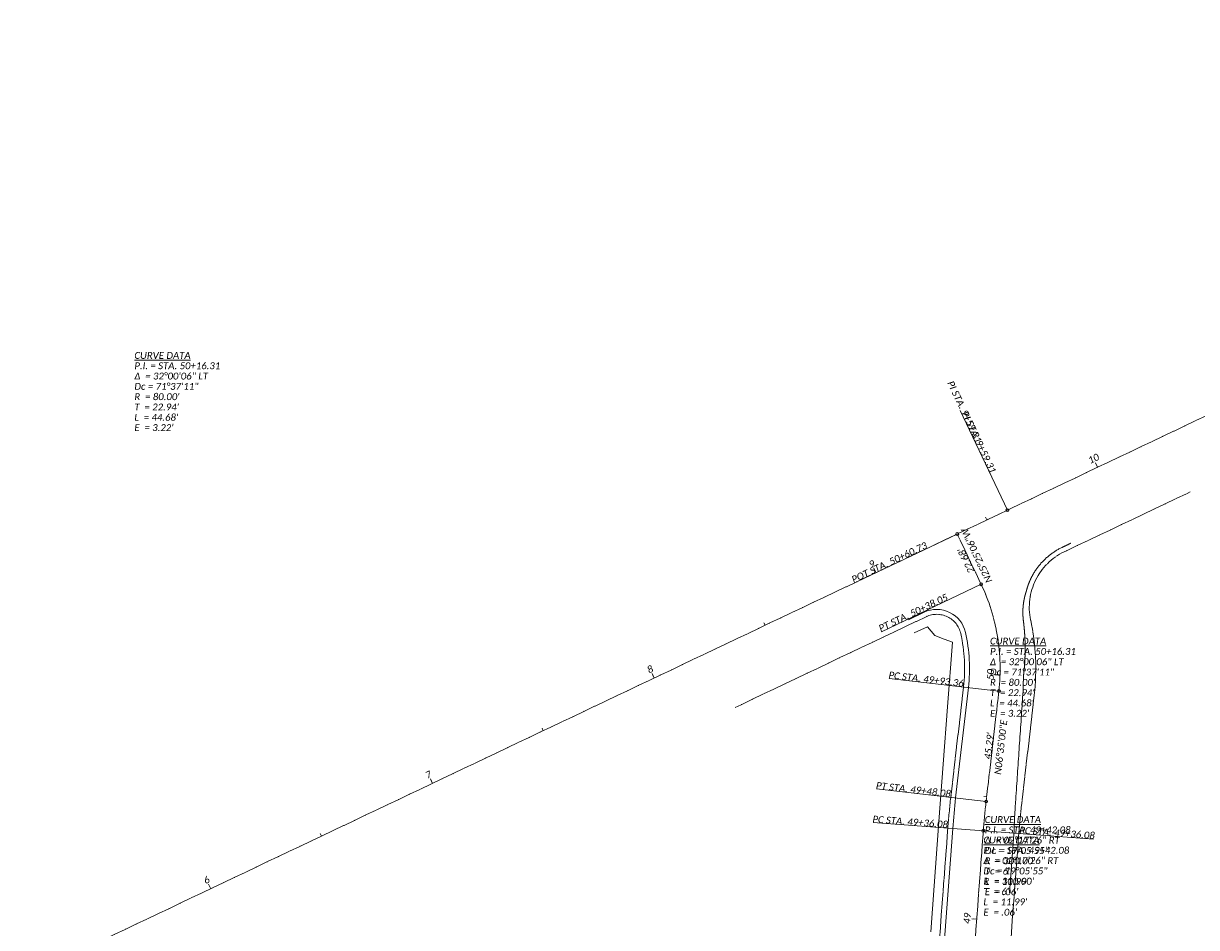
# Model space of a CAD drawing. Extents: x 219352 to 221146, y 361458 to 364237.
# Tile 3 of 12: x 219838 to 220315, y 361882 to 362251. Entities that reach past the tile are written whole.
import ezdxf

# ---------------------------------------------------------------- set-up
doc = ezdxf.new("R2010")
doc.units = 0
doc.header["$MEASUREMENT"] = 0
doc.linetypes.add('cl', pattern=[4.99999, 0.09375, -0.09375, 4.624991, -0.09375, 0.09375])
for name, color, linetype, lineweight in [('GE_P_Alignment', 7, 'cl', 13), ('GE_P_Alignment_100_Bearings', 7, 'Continuous', 0), ('GE_P_Alignment_100_Cardinal_Points', 7, 'Continuous', 0), ('GE_P_Alignment_100_Curve_Data', 7, 'Continuous', 0), ('GE_P_Alignment_100_Distances', 7, 'Continuous', 0), ('GE_P_Alignment_100_Stations', 7, 'Continuous', 0), ('GE_P_Alignment_500_Bearings', 7, 'Continuous', 0), ('GE_P_Alignment_500_Cardinal_Points', 7, 'Continuous', 0), ('GE_P_Alignment_500_Curve_Data', 7, 'Continuous', 0), ('GE_P_Alignment_500_Distances', 7, 'Continuous', 0), ('GE_P_Alignment_500_Stations', 7, 'Continuous', 0), ('PV_P_Saw_Cut_Line', 62, 'Continuous', 13)]:
    doc.layers.add(name, color=color, linetype=linetype, lineweight=lineweight)
doc.layers.add('SC_Scratch1', color=7, linetype='Continuous', lineweight=0, plot=False)
doc.styles.add('~P_Label - CenterBottom', font='calibrii.ttf', dxfattribs={"height": 0.14})
doc.styles.add('~P_Label - CenterDescender', font='calibrii.ttf', dxfattribs={"height": 0.14})
doc.styles.add('~P_Label - CenterTop', font='calibrii.ttf', dxfattribs={"height": 0.14})
doc.styles.add('~P_Label - LeftTop', font='calibrii.ttf', dxfattribs={"height": 0.14})

# ---------------------------------------------------------------- blocks, each defined once
blk = doc.blocks.new('DrawLineAnnotationDirectionLength_2')
at = {"layer": 'GE_P_Alignment_500_Stations'}
blk.add_line((0, 0), (-0.1, 0), dxfattribs=at)
blk = doc.blocks.new('DrawLineAnnotationDirectionLength_3')
at = {"layer": 'GE_P_Alignment_500_Stations'}
blk.add_line((0, 0), (-0.06, 0), dxfattribs=at)
blk = doc.blocks.new('DrawLeaderAnnotation_2')
at = {"layer": 'GE_P_Alignment_500_Cardinal_Points'}
blk.add_line((0, 0), (-2.25, 0), dxfattribs=at)
blk.add_arc((0, 0), 0.03, 0, 360, dxfattribs=at)
blk = doc.blocks.new('DrawLineAnnotationDirectionLength')
at = {"layer": 'GE_P_Alignment_100_Stations'}
blk.add_line((0, 0), (-0.1, 0), dxfattribs=at)
blk = doc.blocks.new('DrawLineAnnotationDirectionLength_1')
at = {"layer": 'GE_P_Alignment_100_Stations'}
blk.add_line((0, 0), (-0.06, 0), dxfattribs=at)
blk = doc.blocks.new('DrawLeaderAnnotation_8')
at = {"layer": 'GE_P_Alignment_100_Cardinal_Points'}
blk.add_line((0, 0), (-2.25, 0), dxfattribs=at)
blk.add_arc((0, 0), 0.03, 0, 360, dxfattribs=at)
blk = doc.blocks.new('DrawLeaderAnnotation_16')
at = {"layer": 'GE_P_Alignment_100_Cardinal_Points'}
blk.add_line((0, 0), (2.25, 0), dxfattribs=at)
blk.add_arc((0, 0), 0.03, 0, 360, dxfattribs=at)
blk = doc.blocks.new('DrawLeaderAnnotation_17')
at = {"layer": 'GE_P_Alignment_100_Cardinal_Points'}
blk.add_line((0, 0), (-2.25, 0), dxfattribs=at)
blk.add_arc((0, 0), 0.03, 0, 360, dxfattribs=at)
blk = doc.blocks.new('DrawLeaderAnnotation_18')
at = {"layer": 'GE_P_Alignment_100_Cardinal_Points'}
blk.add_line((0, 0), (-2.25, 0), dxfattribs=at)
blk.add_arc((0, 0), 0.03, 0, 360, dxfattribs=at)
blk = doc.blocks.new('DrawLeaderAnnotation_20')
at = {"layer": 'GE_P_Alignment_500_Cardinal_Points'}
blk.add_line((0, 0), (2.25, 0), dxfattribs=at)
blk.add_arc((0, 0), 0.03, 0, 360, dxfattribs=at)
blk = doc.blocks.new('DrawLeaderAnnotation_21')
at = {"layer": 'GE_P_Alignment_500_Cardinal_Points'}
blk.add_line((0, 0), (-2.25, 0), dxfattribs=at)
blk.add_arc((0, 0), 0.03, 0, 360, dxfattribs=at)
blk = doc.blocks.new('DrawLeaderAnnotation_22')
at = {"layer": 'GE_P_Alignment_500_Cardinal_Points'}
blk.add_line((0, 0), (-2.25, 0), dxfattribs=at)
blk.add_arc((0, 0), 0.03, 0, 360, dxfattribs=at)
blk = doc.blocks.new('DrawLeaderAnnotation_23')
at = {"layer": 'GE_P_Alignment_500_Cardinal_Points'}
blk.add_line((0, 0), (-2.25, 0), dxfattribs=at)
blk.add_arc((0, 0), 0.03, 0, 360, dxfattribs=at)

msp = doc.modelspace()

# ---------------------------------------------------------------- linework, layer by layer
at = {"layer": 'GE_P_Alignment', "flags": 128}
for points in [[(219371.89, 361640.54), (220238.34, 362052.3), (220342.97, 362102.03, -0.028488), (220379.88, 362117.05), (220426.61, 362133.05, -0.043705), (220485.9, 362147.7), (220572.38, 362161.22), (221144.38, 362250.6)], [(220203.38, 361586.53), (220228.53, 361921.67, -0.009995), (220229.67, 361933.61), (220234.86, 361978.6, 0.140548), (220227.64, 362022.11), (220217.91, 362042.59)]]:
    msp.add_lwpolyline(points, format="xyb", dxfattribs=at)
at = {"layer": 'PV_P_Saw_Cut_Line', "flags": 128}
msp.add_lwpolyline([(220205.77, 361785.49), (220216.07, 361922.6, -0.009995), (220217.25, 361935.04), (220222.44, 361980.03, 0.083867), (220221.26, 362002.49, 0.481405), (220204.4, 362010.71), (220198.04, 362007.68)], format="xyb", dxfattribs=at)
at = {"layer": 'PV_P_Saw_Cut_Line'}
msp.add_rational_spline([(220239.17, 361896.41), (220239.78, 361904.52), (220240.39, 361912.62), (220241, 361920.73), (220241.01, 361920.86), (220241.02, 361920.99), (220241.03, 361921.11), (220241.03, 361921.3), (220241.04, 361921.67), (220241.06, 361922.23), (220241.08, 361922.78), (220241.1, 361923.34), (220241.12, 361923.89), (220241.14, 361924.45), (220241.17, 361925.01), (220241.19, 361925.56), (220241.22, 361926.12), (220241.24, 361926.67), (220241.27, 361927.23), (220241.3, 361927.79), (220241.33, 361928.34), (220241.36, 361928.9), (220241.39, 361929.45), (220241.43, 361930.01), (220241.46, 361930.57), (220241.49, 361931.12), (220241.53, 361931.68), (220241.56, 361932.05), (220241.57, 361932.23), (220242.59, 361947.31), (220243.61, 361962.39), (220244.64, 361977.47), (220244.64, 361977.58), (220244.66, 361977.81), (220244.68, 361978.15), (220244.7, 361978.5), (220244.72, 361978.84), (220244.73, 361979.18), (220244.75, 361979.53), (220244.76, 361979.87), (220244.77, 361980.21), (220244.78, 361980.55), (220244.79, 361980.9), (220244.8, 361981.24), (220244.81, 361981.58), (220244.82, 361981.92), (220244.82, 361982.27), (220244.82, 361982.61), (220244.83, 361982.95), (220244.83, 361983.29), (220244.83, 361983.64), (220244.83, 361983.98), (220244.82, 361984.21), (220244.82, 361984.32), (220244.87, 361984.69), (220244.96, 361985.43), (220245.08, 361986.55), (220245.19, 361987.67), (220245.29, 361988.79), (220245.37, 361989.91), (220245.44, 361991.04), (220245.49, 361992.16), (220245.53, 361993.29), (220245.55, 361994.42), (220245.56, 361995.56), (220245.56, 361996.69), (220245.54, 361997.82), (220245.51, 361998.96), (220245.46, 362000.1), (220245.4, 362001.23), (220245.33, 362002.37), (220245.24, 362003.51), (220245.14, 362004.64), (220245.02, 362005.78), (220244.93, 362006.54), (220244.88, 362006.92), (220244.85, 362007.13), (220244.8, 362007.55), (220244.74, 362008.19), (220244.69, 362008.83), (220244.65, 362009.47), (220244.63, 362010.1), (220244.63, 362010.74), (220244.64, 362011.37), (220244.66, 362012.01), (220244.7, 362012.64), (220244.75, 362013.27), (220244.82, 362013.89), (220244.9, 362014.52), (220245, 362015.14), (220245.11, 362015.75), (220245.23, 362016.37), (220245.37, 362016.98), (220245.52, 362017.58), (220245.69, 362018.18), (220245.87, 362018.78), (220246, 362019.17), (220246.06, 362019.37), (220248.06, 362027.31), (220253.26, 362033.64), (220260.65, 362037.16), (220261.83, 362037.72), (220263, 362038.27), (220264.17, 362038.83)], [1, 1, 1, 1, 0.999999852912, 0.999999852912, 1, 1, 1, 1, 1, 1, 1, 1, 1, 1, 1, 1, 1, 1, 1, 1, 1, 1, 1, 1, 1, 1, 1, 1, 1, 1, 1, 1, 1, 1, 1, 1, 1, 1, 1, 1, 1, 1, 1, 1, 1, 1, 1, 1, 1, 1, 1, 1, 1, 1, 1, 1, 1, 1, 1, 1, 1, 1, 1, 1, 1, 1, 1, 1, 1, 1, 1, 1, 1, 1, 1, 1, 1, 1, 1, 1, 1, 1, 1, 1, 1, 1, 1, 1, 1, 1, 1, 1, 1, 1, 1, 1, 0.936434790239, 0.936434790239, 1, 1, 1, 1], degree=3, knots=[0, 0, 0, 0, 0.111111, 0.111111, 0.111111, 0.222222, 0.222222, 0.222222, 0.227773, 0.233324, 0.238876, 0.244428, 0.249981, 0.255534, 0.261088, 0.266643, 0.272197, 0.277753, 0.283308, 0.288865, 0.294422, 0.299979, 0.305537, 0.311095, 0.316654, 0.322213, 0.327773, 0.333333, 0.333333, 0.333333, 0.444444, 0.444444, 0.444444, 0.45001, 0.455575, 0.461138, 0.4667, 0.472262, 0.477822, 0.483381, 0.488939, 0.494497, 0.500053, 0.505608, 0.511162, 0.516715, 0.522266, 0.527817, 0.533367, 0.538916, 0.544463, 0.55001, 0.555556, 0.555556, 0.555556, 0.561053, 0.566556, 0.572065, 0.577581, 0.583103, 0.588631, 0.594165, 0.599705, 0.605251, 0.610804, 0.616362, 0.621927, 0.627498, 0.633075, 0.638658, 0.644248, 0.649843, 0.655445, 0.661053, 0.666667, 0.666667, 0.666667, 0.672316, 0.677955, 0.683584, 0.689204, 0.694814, 0.700414, 0.706004, 0.711584, 0.717154, 0.722715, 0.728265, 0.733806, 0.739337, 0.744858, 0.750369, 0.755871, 0.761362, 0.766844, 0.772316, 0.777778, 0.777778, 0.777778, 0.888889, 0.888889, 0.888889, 1, 1, 1, 1], dxfattribs=at)
at = {"layer": 'SC_Scratch1'}
for p, q in [((220205.75, 362004.82), (220200.36, 362002.26)), ((220208.77, 362001.19), (220205.75, 362004.82)), ((220208.77, 362001.19), (220212.63, 361999.74)), ((220215.91, 361998.51), (220212.63, 361999.74)), ((220213.89, 361972.18), (220215.91, 361998.51)), ((220210.44, 361925.41), (220213.89, 361972.18)), ((220207.08, 361880.55), (220210.44, 361925.41))]:
    msp.add_line(p, q, dxfattribs=at)
at = {"layer": 'SC_Scratch1', "color": 1, "linetype": 'cl', "lineweight": 13, "flags": 128}
for points in [[(220217.83, 361585.44), (220242.99, 361920.58, -0.009995), (220244.07, 361931.95), (220249.26, 361976.94, 0.081603), (220247.8, 362007.54, -0.347548), (220261.51, 362035.35), (220312.8, 362059.72)], [(220188.92, 361587.61), (220214.07, 361922.75, -0.009995), (220215.26, 361935.27), (220220.46, 361980.26, 0.083867), (220219.31, 362002.05, 0.481405), (220205.26, 362008.9), (220127.4, 361971.9)]]:
    msp.add_lwpolyline(points, format="xyb", dxfattribs=at)

# ---------------------------------------------------------------- block references
at = {"layer": 'GE_P_Alignment_100_Cardinal_Points', "xscale": 20, "yscale": 20, "zscale": 20}
for name, p, rotation in [('DrawLeaderAnnotation_8', (220238.34, 362052.3), 295.4183743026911), ('DrawLeaderAnnotation_18', (220217.91, 362042.59), 25.41837430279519), ('DrawLeaderAnnotation_18', (220227.64, 362022.11), 25.41837430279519), ('DrawLeaderAnnotation_17', (220234.86, 361978.6), 353.4166939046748), ('DrawLeaderAnnotation_17', (220229.67, 361933.61), 353.4166939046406), ('DrawLeaderAnnotation_16', (220228.53, 361921.67), 355.707303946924)]:
    msp.add_blockref(name, p, dxfattribs=dict(at, rotation=rotation))
at = {"layer": 'GE_P_Alignment_100_Stations', "xscale": 20, "yscale": 20, "zscale": 20}
for name, p, rotation in [('DrawLineAnnotationDirectionLength', (220275.09, 362069.77), 295.4183743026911), ('DrawLineAnnotationDirectionLength_1', (220229.93, 362048.31), 295.4183743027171), ('DrawLineAnnotationDirectionLength_1', (220222.51, 362032.9), 25.41837430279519), ('DrawLineAnnotationDirectionLength', (220184.77, 362026.84), 295.4183743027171), ('DrawLineAnnotationDirectionLength_1', (220139.61, 362005.38), 295.4183743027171), ('DrawLineAnnotationDirectionLength', (220094.45, 361983.92), 295.4183743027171), ('DrawLineAnnotationDirectionLength', (220235.35, 361985.21), 358.1689028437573), ('DrawLineAnnotationDirectionLength_1', (220049.29, 361962.46), 295.4183743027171), ('DrawLineAnnotationDirectionLength', (220004.13, 361941), 295.4183743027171), ('DrawLineAnnotationDirectionLength_1', (220229.89, 361935.52), 353.4166939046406), ('DrawLineAnnotationDirectionLength_1', (219958.97, 361919.54), 295.4183743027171), ('DrawLineAnnotationDirectionLength', (219913.81, 361898.08), 295.4183743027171), ('DrawLineAnnotationDirectionLength', (220225.83, 361885.69), 355.707303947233)]:
    msp.add_blockref(name, p, dxfattribs=dict(at, rotation=rotation))
at = {"layer": 'GE_P_Alignment_500_Cardinal_Points', "xscale": 20, "yscale": 20, "zscale": 20}
for name, p, rotation in [('DrawLeaderAnnotation_2', (220238.34, 362052.3), 295.4183743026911), ('DrawLeaderAnnotation_22', (220217.91, 362042.59), 25.41837430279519), ('DrawLeaderAnnotation_22', (220217.91, 362042.59), 25.41837430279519), ('DrawLeaderAnnotation_22', (220227.64, 362022.11), 25.41837430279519), ('DrawLeaderAnnotation_22', (220227.64, 362022.11), 25.41837430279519), ('DrawLeaderAnnotation_21', (220234.86, 361978.6), 353.4166939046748), ('DrawLeaderAnnotation_21', (220234.86, 361978.6), 353.4166939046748), ('DrawLeaderAnnotation_21', (220229.67, 361933.61), 353.4166939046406), ('DrawLeaderAnnotation_21', (220229.67, 361933.61), 353.4166939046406), ('DrawLeaderAnnotation_23', (220228.53, 361921.67), 355.707303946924), ('DrawLeaderAnnotation_20', (220228.53, 361921.67), 355.707303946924)]:
    msp.add_blockref(name, p, dxfattribs=dict(at, rotation=rotation))
at = {"layer": 'GE_P_Alignment_500_Stations', "xscale": 20, "yscale": 20, "zscale": 20}
for name, p, rotation in [('DrawLineAnnotationDirectionLength_2', (220275.09, 362069.77), 295.4183743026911), ('DrawLineAnnotationDirectionLength_3', (220184.77, 362026.84), 295.4183743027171), ('DrawLineAnnotationDirectionLength_3', (220094.45, 361983.92), 295.4183743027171), ('DrawLineAnnotationDirectionLength_2', (220235.35, 361985.21), 358.1689028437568), ('DrawLineAnnotationDirectionLength_2', (220235.35, 361985.21), 358.1689028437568), ('DrawLineAnnotationDirectionLength_3', (220004.13, 361941), 295.4183743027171), ('DrawLineAnnotationDirectionLength_3', (219913.81, 361898.08), 295.4183743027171), ('DrawLineAnnotationDirectionLength_3', (220225.83, 361885.69), 355.707303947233), ('DrawLineAnnotationDirectionLength_3', (220225.83, 361885.69), 355.707303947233)]:
    msp.add_blockref(name, p, dxfattribs=dict(at, rotation=rotation))

# ---------------------------------------------------------------- texts
at = {"layer": 'GE_P_Alignment_100_Bearings', "char_height": 2.8, "attachment_point": 2, "line_spacing_factor": 0.9, "style": '~P_Label - CenterTop'}
for s, insert, rotation in [('N25°25\'06"W', (220224.58, 362033.21), 115.4184), ('N06°35\'00"E', (220234.25, 361955.87), 83.4167)]:
    msp.add_mtext(s, dxfattribs=dict(at, insert=insert, rotation=rotation))
at = {"layer": 'GE_P_Alignment_100_Cardinal_Points', "char_height": 2.8, "attachment_point": 8, "line_spacing_factor": 0.9, "style": '~P_Label - CenterDescender'}
for s, insert, rotation in [('PI STA. 9+59.31', (220225.46, 362079.4), 295.4184), ('POT STA. 50+60.73', (220190.81, 362029.72), 25.4184), ('PT STA. 50+38.05', (220200.55, 362009.23), 25.4184), ('PC STA. 49+93.36', (220205.06, 361982.04), 353.4167), ('PT STA. 49+48.08', (220199.87, 361937.05), 353.4167), ('PC STA. 49+36.08', (220258.45, 361919.42), 355.7073)]:
    msp.add_mtext(s, dxfattribs=dict(at, insert=insert, rotation=rotation))
at = {"layer": 'GE_P_Alignment_100_Curve_Data', "char_height": 2.8, "attachment_point": 1, "line_spacing_factor": 0.9, "style": '~P_Label - LeftTop'}
for s, insert in [('\\LCURVE DATA\\P\\lP.I. = STA. 50+16.31\\PΔ  = 32°00\'06" LT\\PDc = 71°37\'11"\\PR  = 80.00\'\\PT  = 22.94\'\\PL  = 44.68\'\\PE  = 3.22\'', (220231.25, 362000.35)), ('\\LCURVE DATA\\P\\lP.I. = STA. 49+42.08\\PΔ  = 02°17\'26" RT\\PDc = 19°05\'55"\\PR  = 300.00\'\\PT  = 6\'\\PL  = 11.99\'\\PE  = .06\'', (220228.56, 361919.32))]:
    msp.add_mtext(s, dxfattribs=dict(at, insert=insert))
at = {"layer": 'GE_P_Alignment_100_Distances', "char_height": 2.8, "attachment_point": 8, "line_spacing_factor": 0.9, "style": '~P_Label - CenterDescender'}
for s, insert, rotation in [("22.68'", (220222.78, 362032.35), 115.4184), ("45.29'", (220232.26, 361956.1), 83.4167)]:
    msp.add_mtext(s, dxfattribs=dict(at, insert=insert, rotation=rotation))
at = {"layer": 'GE_P_Alignment_100_Stations', "char_height": 2.8, "attachment_point": 8, "line_spacing_factor": 0.9, "style": '~P_Label - CenterBottom'}
for s, insert, rotation in [('10', (220274.02, 362072.02), 25.4184), ('9', (220183.7, 362029.1), 25.4184), ('8', (220093.38, 361986.18), 25.4184), ('50', (220232.85, 361985.29), 88.1689), ('7', (220003.06, 361943.26), 25.4184), ('6', (219912.74, 361900.33), 25.4184), ('49', (220223.34, 361885.87), 85.7073)]:
    msp.add_mtext(s, dxfattribs=dict(at, insert=insert, rotation=rotation))
at = {"layer": 'GE_P_Alignment_500_Bearings', "char_height": 2.8, "attachment_point": 2, "line_spacing_factor": 0.9, "style": '~P_Label - CenterTop'}
for s, insert, rotation in [('N25°25\'06"W', (220224.58, 362033.21), 115.4184), ('N25°25\'06"W', (220224.58, 362033.21), 115.4184), ('N06°35\'00"E', (220234.25, 361955.87), 83.4167), ('N06°35\'00"E', (220234.25, 361955.87), 83.4167)]:
    msp.add_mtext(s, dxfattribs=dict(at, insert=insert, rotation=rotation))
at = {"layer": 'GE_P_Alignment_500_Cardinal_Points', "char_height": 2.8, "line_spacing_factor": 0.9, "style": '~P_Label - CenterDescender'}
for s, insert, attachment_point, rotation in [('PI STA. 9+59.31', (220225.46, 362079.4), 9, 295.4184), ('POT STA. 50+60.73', (220190.81, 362029.72), 8, 25.4184), ('POT STA. 50+60.73', (220190.81, 362029.72), 8, 25.4184), ('PT STA. 50+38.05', (220200.55, 362009.23), 8, 25.4184), ('PT STA. 50+38.05', (220200.55, 362009.23), 8, 25.4184), ('PC STA. 49+93.36', (220205.06, 361982.04), 8, 353.4167), ('PC STA. 49+93.36', (220205.06, 361982.04), 8, 353.4167), ('PT STA. 49+48.08', (220199.87, 361937.05), 8, 353.4167), ('PT STA. 49+48.08', (220199.87, 361937.05), 8, 353.4167), ('PC STA. 49+36.08', (220198.62, 361923.91), 8, 355.7073), ('PC STA. 49+36.08', (220258.45, 361919.42), 8, 355.7073)]:
    msp.add_mtext(s, dxfattribs=dict(at, insert=insert, attachment_point=attachment_point, rotation=rotation))
at = {"layer": 'GE_P_Alignment_500_Curve_Data', "char_height": 2.8, "attachment_point": 1, "line_spacing_factor": 0.9, "style": '~P_Label - LeftTop'}
for s, insert in [('\\LCURVE DATA\\P\\lP.I. = STA. 50+16.31\\PΔ  = 32°00\'06" LT\\PDc = 71°37\'11"\\PR  = 80.00\'\\PT  = 22.94\'\\PL  = 44.68\'\\PE  = 3.22\'', (219882.71, 362116.74)), ('\\LCURVE DATA\\P\\lP.I. = STA. 50+16.31\\PΔ  = 32°00\'06" LT\\PDc = 71°37\'11"\\PR  = 80.00\'\\PT  = 22.94\'\\PL  = 44.68\'\\PE  = 3.22\'', (220231.25, 362000.35)), ('\\LCURVE DATA\\P\\lP.I. = STA. 49+42.08\\PΔ  = 02°17\'26" RT\\PDc = 19°05\'55"\\PR  = 300.00\'\\PT  = 6\'\\PL  = 11.99\'\\PE  = .06\'', (220229.1, 361927.64))]:
    msp.add_mtext(s, dxfattribs=dict(at, insert=insert))
at = {"layer": 'GE_P_Alignment_500_Distances', "char_height": 2.8, "attachment_point": 8, "line_spacing_factor": 0.9, "style": '~P_Label - CenterDescender'}
for s, insert, rotation in [("22.68'", (220222.78, 362032.35), 115.4184), ("22.68'", (220222.78, 362032.35), 115.4184), ("45.29'", (220232.26, 361956.1), 83.4167), ("45.29'", (220232.26, 361956.1), 83.4167)]:
    msp.add_mtext(s, dxfattribs=dict(at, insert=insert, rotation=rotation))
at = {"layer": 'GE_P_Alignment_500_Stations', "char_height": 2.8, "attachment_point": 8, "line_spacing_factor": 0.9, "style": '~P_Label - CenterBottom'}
for s, insert, rotation in [('10', (220274.02, 362072.02), 25.4184), ('50', (220232.85, 361985.29), 88.1689), ('50', (220232.85, 361985.29), 88.1689)]:
    msp.add_mtext(s, dxfattribs=dict(at, insert=insert, rotation=rotation))

doc.saveas('drawing.dxf')
